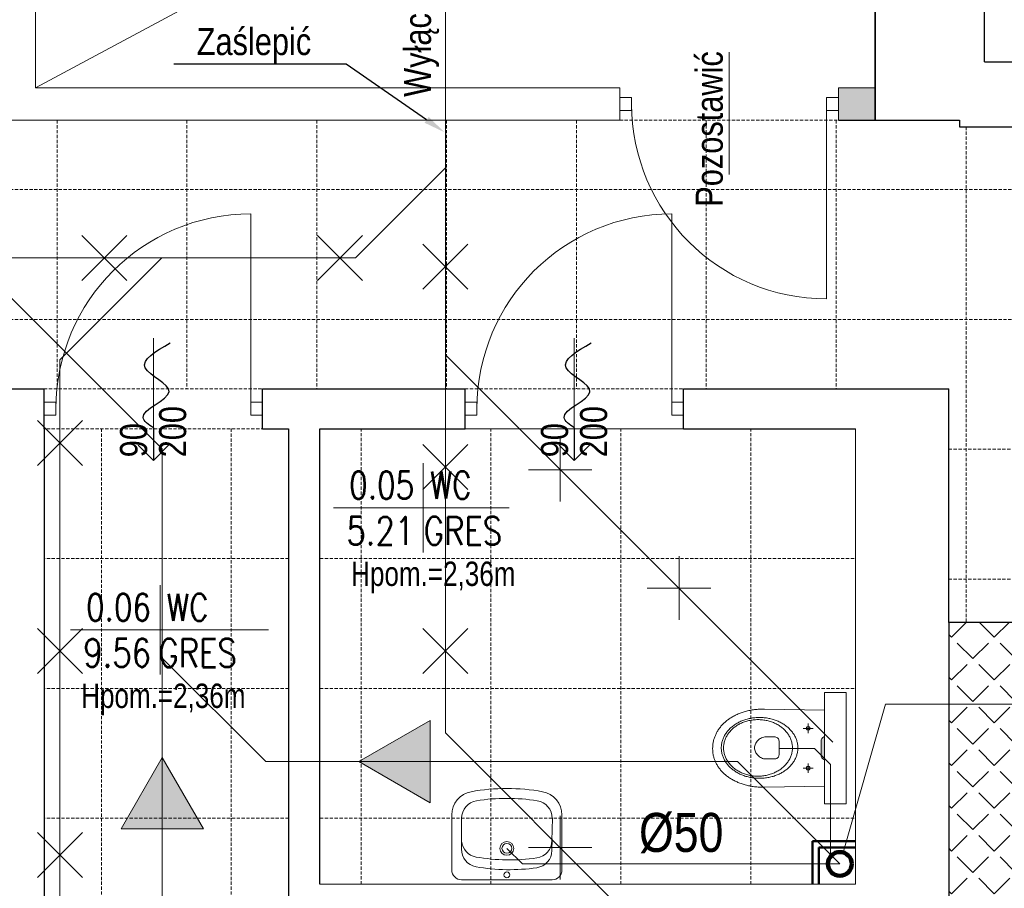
# Model space of a CAD drawing. Header units: millimetres. Extents: x -523 to 1404227, y -783705 to 1038705.
# Tile 100 of 256: x 450887 to 455436, y 126187 to 130200. Entities that reach past the tile are written whole.
import ezdxf
from ezdxf import colors
from ezdxf.entities.mleader import LeaderData, LeaderLine
from ezdxf.enums import TextEntityAlignment as Align
from ezdxf.math import Vec2, Vec3

# ---------------------------------------------------------------- set-up
doc = ezdxf.new("R2010")
doc.units = ezdxf.units.MM
doc.linetypes.add('DASHEDX2', pattern=[1.5, 1, -0.5])
doc.linetypes.add('DIVIDEX2', pattern=[2.5, 1, -0.5, 0, -0.5, 0, -0.5])
for name, color, linetype, lineweight in [('2. Obrys', 7, 'Continuous', 30), ('BA_drz', 7, 'Continuous', 18), ('BA_KS_ist.', 34, 'Continuous', 13), ('BA_met', 7, 'Continuous', 18), ('BA_txs', 2, 'Continuous', 18), ('Cienka', 7, 'Continuous', 18), ('MM_KS_OPISY', 7, 'Continuous', 9), ('mm_sprężone', 7, 'Continuous', 50), ('mm_Wentylacja', 5, 'Continuous', 50), ('mm_wentylacja_bloki', 7, 'Continuous', 18), ('PG_PRZERYWANE_ŚREDNIE', 1, 'DASHEDX2', 18), ('PG_WIDOKOWE_CIENKIE', 7, 'Continuous', 18), ('PG_WYPOSAŻENIE', 1, 'Continuous', 18), ('PG_ŚCIANY_DZIAŁOWE', 3, 'Continuous', 18), ('PG_ŚCIANY_SŁUPY', 4, 'Continuous', 35), ('Przekrojowa', 60, 'Continuous', 18), ('WYPOSAŻENIE GARAŻU', 253, 'Continuous', 5)]:
    doc.layers.add(name, color=color, linetype=linetype, lineweight=lineweight)
doc.styles.add('BIKTC', font='bikromsw.shx', dxfattribs={"width": 0.8})
doc.styles.add('BIKTS', font='bikromsw.shx', dxfattribs={"width": 0.85})
doc.styles.add('ROMANS', font='romans', dxfattribs={"width": 0.7})
doc.styles.get("Standard").update_dxf_attribs({"font": 'arial.ttf'})

# ---------------------------------------------------------------- blocks, each defined once
blk = doc.blocks.new('dr1h901')
at = {"color": 0}
blk.add_line((-0.5, 0), (-0.5, 1), dxfattribs=at)
blk.add_line((0, 0.3622), (0, -0.2655))
blk.add_arc((-0.5, 0), 1, 0, 90, dxfattribs=at)
blk = doc.blocks.new('jamb')
blk.add_lwpolyline([(-0.5, -0.5), (-0.5, 0.5), (0.5, 0.5), (0.5, -0.5)], close=True)
blk = doc.blocks.new('A$Cd28b784c')
at = {"lineweight": 18}
h = blk.add_hatch(color=256, dxfattribs=at)
h.dxf.hatch_style = 1
h.paths.add_polyline_path([(18.54, 22.22), (18.43, 23), (18.14, 23.62), (17.75, 24.08), (17.31, 24.36), (16.9, 24.47), (16.9, 13.87), (17.31, 13.97), (17.75, 14.26), (18.14, 14.72), (18.43, 15.34), (18.54, 16.11)])
for p, q in [((16.9, 44.83), (6.9, 44.83)), ((6.9, -6.49), (6.9, 44.83)), ((16.9, -6.49), (16.9, 44.83)), ((16.9, -6.49), (6.9, -6.49))]:
    blk.add_line(p, q, dxfattribs=at)
at = {"lineweight": 13}
for p, q in [((44.61, 37.25), (16.9, 36.7)), ((45.21, 37.25), (44.61, 37.25)), ((45.82, 37.23), (45.21, 37.25)), ((46.41, 37.21), (45.82, 37.23)), ((47, 37.18), (46.41, 37.21)), ((47.58, 37.15), (47, 37.18)), ((48.16, 37.1), (47.58, 37.15)), ((48.73, 37.04), (48.16, 37.1)), ((49.3, 36.97), (48.73, 37.04)), ((49.85, 36.9), (49.3, 36.97)), ((50.4, 36.82), (49.85, 36.9)), ((50.95, 36.72), (50.4, 36.82)), ((51.49, 36.62), (50.95, 36.72)), ((52.02, 36.51), (51.49, 36.62)), ((52.54, 36.4), (52.02, 36.51)), ((53.06, 36.27), (52.54, 36.4)), ((39.26, 31.7), (39.73, 31.87)), ((39.73, 31.87), (40.2, 32.03)), ((40.2, 32.03), (40.69, 32.19)), ((40.69, 32.19), (41.18, 32.33)), ((41.18, 32.33), (41.68, 32.46)), ((41.68, 32.46), (42.18, 32.58)), ((42.18, 32.58), (42.69, 32.69)), ((42.69, 32.69), (43.21, 32.78)), ((43.21, 32.78), (43.73, 32.87)), ((43.73, 32.87), (44.26, 32.94)), ((44.26, 32.94), (44.79, 33)), ((44.5, 31.83), (45.02, 31.91)), ((44.79, 33), (45.32, 33.04)), ((45.02, 31.91), (45.54, 31.98)), ((45.32, 33.04), (45.87, 33.08)), ((45.54, 31.98), (46.07, 32.03)), ((45.87, 33.08), (46.41, 33.1)), ((46.07, 32.03), (46.61, 32.07)), ((46.41, 33.1), (46.96, 33.1)), ((46.61, 32.07), (47.15, 32.09)), ((46.96, 33.1), (47.51, 33.1)), ((47.15, 32.09), (47.7, 32.1)), ((47.51, 33.1), (48.06, 33.08)), ((47.7, 32.1), (47.7, 32.09)), ((47.7, 32.1), (48.24, 32.09)), ((48.06, 33.08), (48.6, 33.04)), ((48.24, 32.09), (48.79, 32.07)), ((48.6, 33.04), (49.13, 33)), ((48.79, 32.07), (49.32, 32.03)), ((49.13, 33), (49.67, 32.94)), ((49.32, 32.03), (49.85, 31.98)), ((49.67, 32.94), (50.19, 32.87)), ((49.85, 31.98), (50.38, 31.91)), ((50.19, 32.87), (50.71, 32.78)), ((50.38, 31.91), (50.9, 31.83)), ((50.71, 32.78), (51.23, 32.69)), ((51.23, 32.69), (51.74, 32.58)), ((51.74, 32.58), (52.24, 32.46)), ((52.24, 32.46), (52.74, 32.33)), ((52.74, 32.33), (53.23, 32.19)), ((53.57, 36.14), (53.06, 36.27)), ((53.23, 32.19), (53.72, 32.03)), ((54.07, 36), (53.57, 36.14)), ((53.72, 32.03), (54.19, 31.87)), ((54.57, 35.85), (54.07, 36)), ((54.19, 31.87), (54.66, 31.7)), ((55.05, 35.69), (54.57, 35.85)), ((55.53, 35.53), (55.05, 35.69)), ((56.01, 35.36), (55.53, 35.53)), ((56.47, 35.18), (56.01, 35.36)), ((56.93, 34.99), (56.47, 35.18)), ((57.38, 34.8), (56.93, 34.99)), ((57.83, 34.6), (57.38, 34.8)), ((58.26, 34.39), (57.83, 34.6)), ((58.69, 34.17), (58.26, 34.39)), ((59.11, 33.95), (58.69, 34.17)), ((59.52, 33.72), (59.11, 33.95)), ((59.92, 33.49), (59.52, 33.72)), ((60.32, 33.25), (59.92, 33.49)), ((60.71, 33), (60.32, 33.25)), ((61.09, 32.75), (60.71, 33)), ((61.46, 32.49), (61.09, 32.75)), ((61.82, 32.22), (61.46, 32.49)), ((62.17, 31.95), (61.82, 32.22)), ((62.52, 31.68), (62.17, 31.95)), ((26.77, 28.42), (22.26, 28.42)), ((23.81, 28.83), (23.69, 28.42)), ((23.69, 28.42), (23.81, 28.01)), ((24.1, 29.13), (23.81, 28.83)), ((23.81, 28.01), (24.1, 27.71)), ((24.51, 29.24), (24.1, 29.13)), ((24.1, 27.71), (24.51, 27.6)), ((24.51, 30.6), (24.51, 26.24)), ((24.93, 29.13), (24.51, 29.24)), ((24.51, 27.6), (24.93, 27.71)), ((25.22, 28.83), (24.93, 29.13)), ((24.93, 27.71), (25.22, 28.01)), ((25.33, 28.42), (25.22, 28.83)), ((25.22, 28.01), (25.33, 28.42)), ((32.63, 27.27), (32.93, 27.6)), ((32.93, 27.6), (33.25, 27.92)), ((33.25, 27.92), (33.58, 28.23)), ((33.58, 28.23), (33.93, 28.53)), ((33.93, 28.53), (34.28, 28.83)), ((34.28, 28.83), (34.64, 29.12)), ((34.64, 29.12), (35.01, 29.4)), ((35.01, 29.4), (35.4, 29.67)), ((35.11, 27.01), (35.42, 27.34)), ((35.4, 29.67), (35.79, 29.93)), ((35.42, 27.34), (35.76, 27.66)), ((35.76, 27.66), (36.1, 27.96)), ((35.79, 29.93), (36.19, 30.19)), ((36.1, 27.96), (36.45, 28.27)), ((36.19, 30.19), (36.6, 30.43)), ((36.45, 28.27), (36.82, 28.56)), ((36.6, 30.43), (37.03, 30.67)), ((36.82, 28.56), (37.2, 28.84)), ((37.03, 30.67), (37.46, 30.89)), ((37.2, 28.84), (37.58, 29.11)), ((37.46, 30.89), (37.89, 31.11)), ((37.58, 29.11), (37.98, 29.37)), ((37.89, 31.11), (38.34, 31.31)), ((37.98, 29.37), (38.39, 29.62)), ((38.34, 31.31), (38.79, 31.51)), ((38.39, 29.62), (38.81, 29.86)), ((38.79, 31.51), (39.26, 31.7)), ((38.81, 29.86), (39.24, 30.09)), ((39.24, 30.09), (39.68, 30.31)), ((39.68, 30.31), (40.12, 30.52)), ((40.12, 30.52), (40.58, 30.71)), ((40.58, 30.71), (41.04, 30.9)), ((41.04, 30.9), (41.51, 31.07)), ((41.51, 31.07), (41.99, 31.23)), ((41.99, 31.23), (42.48, 31.37)), ((42.48, 31.37), (42.97, 31.51)), ((42.97, 31.51), (43.48, 31.63)), ((43.48, 31.63), (43.98, 31.74)), ((43.98, 31.74), (44.5, 31.83)), ((50.9, 31.83), (51.41, 31.74)), ((51.41, 31.74), (51.92, 31.63)), ((51.92, 31.63), (52.42, 31.51)), ((52.42, 31.51), (52.92, 31.37)), ((52.92, 31.37), (53.4, 31.23)), ((53.4, 31.23), (53.88, 31.07)), ((53.88, 31.07), (54.36, 30.9)), ((54.36, 30.9), (54.82, 30.71)), ((54.66, 31.7), (55.13, 31.51)), ((54.82, 30.71), (55.27, 30.52)), ((55.13, 31.51), (55.58, 31.31)), ((55.27, 30.52), (55.72, 30.31)), ((55.58, 31.31), (56.03, 31.11)), ((55.72, 30.31), (56.16, 30.09)), ((56.03, 31.11), (56.47, 30.89)), ((56.16, 30.09), (56.59, 29.86)), ((56.47, 30.89), (56.9, 30.67)), ((56.59, 29.86), (57, 29.62)), ((56.9, 30.67), (57.32, 30.43)), ((57, 29.62), (57.41, 29.37)), ((57.32, 30.43), (57.73, 30.19)), ((57.41, 29.37), (57.81, 29.11)), ((57.73, 30.19), (58.13, 29.93)), ((57.81, 29.11), (58.2, 28.84)), ((58.13, 29.93), (58.52, 29.67)), ((58.2, 28.84), (58.58, 28.56)), ((58.52, 29.67), (58.91, 29.4)), ((58.58, 28.56), (58.94, 28.27)), ((58.91, 29.4), (59.28, 29.12)), ((58.94, 28.27), (59.3, 27.96)), ((59.28, 29.12), (59.64, 28.83)), ((59.3, 27.96), (59.64, 27.66)), ((59.64, 28.83), (59.99, 28.53)), ((59.64, 27.66), (59.97, 27.34)), ((59.97, 27.34), (60.29, 27.01)), ((59.99, 28.53), (60.34, 28.23)), ((60.34, 28.23), (60.67, 27.92)), ((60.67, 27.92), (60.99, 27.6)), ((60.99, 27.6), (61.29, 27.27)), ((62.85, 31.39), (62.52, 31.68)), ((63.18, 31.11), (62.85, 31.39)), ((63.5, 30.81), (63.18, 31.11)), ((63.81, 30.51), (63.5, 30.81)), ((64.11, 30.21), (63.81, 30.51)), ((64.4, 29.9), (64.11, 30.21)), ((64.69, 29.58), (64.4, 29.9)), ((64.96, 29.26), (64.69, 29.58)), ((65.23, 28.94), (64.96, 29.26)), ((65.48, 28.61), (65.23, 28.94)), ((65.73, 28.28), (65.48, 28.61)), ((65.96, 27.94), (65.73, 28.28)), ((66.19, 27.6), (65.96, 27.94)), ((66.41, 27.25), (66.19, 27.6)), ((17.31, 24.36), (16.9, 24.47)), ((17.75, 24.08), (17.31, 24.36)), ((18.14, 23.62), (17.75, 24.08)), ((18.43, 23), (18.14, 23.62)), ((18.54, 22.22), (18.43, 23)), ((29.79, 22.43), (29.92, 22.84)), ((29.92, 22.84), (30.07, 23.24)), ((30.07, 23.24), (30.24, 23.63)), ((30.24, 23.63), (30.42, 24.02)), ((30.42, 24.02), (30.61, 24.41)), ((30.61, 24.41), (30.82, 24.79)), ((30.82, 24.79), (31.04, 25.16)), ((31.04, 25.16), (31.27, 25.53)), ((31.27, 25.53), (31.52, 25.89)), ((31.52, 25.89), (31.78, 26.25)), ((31.78, 26.25), (32.05, 26.59)), ((32.05, 26.59), (32.33, 26.93)), ((32.33, 26.93), (32.63, 27.27)), ((32.35, 22.5), (32.5, 22.91)), ((32.5, 22.91), (32.66, 23.32)), ((32.66, 23.32), (32.84, 23.72)), ((32.84, 23.72), (33.04, 24.11)), ((33.04, 24.11), (33.25, 24.5)), ((33.25, 24.5), (33.47, 24.88)), ((33.47, 24.88), (33.71, 25.25)), ((33.71, 25.25), (33.96, 25.62)), ((33.96, 25.62), (34.23, 25.98)), ((34.23, 25.98), (34.51, 26.33)), ((34.51, 26.33), (34.8, 26.67)), ((34.8, 26.67), (35.11, 27.01)), ((38.05, 22.73), (38.28, 23.27)), ((38.28, 23.27), (38.61, 23.65)), ((38.61, 23.65), (39, 23.9)), ((39, 23.9), (39.42, 24.05)), ((39.42, 24.05), (39.83, 24.12)), ((39.83, 24.12), (40.19, 24.14)), ((40.19, 24.14), (44.04, 24.15)), ((44.04, 24.15), (44.56, 24.12)), ((44.56, 24.12), (45.07, 24.03)), ((45.07, 24.03), (45.57, 23.88)), ((45.57, 23.88), (46.05, 23.68)), ((46.05, 23.68), (46.51, 23.44)), ((46.51, 23.44), (46.94, 23.16)), ((46.94, 23.16), (47.35, 22.84)), ((47.35, 22.84), (47.73, 22.48)), ((60.29, 27.01), (60.6, 26.67)), ((60.6, 26.67), (60.89, 26.33)), ((60.89, 26.33), (61.17, 25.98)), ((61.17, 25.98), (61.44, 25.62)), ((61.29, 27.27), (61.59, 26.93)), ((61.44, 25.62), (61.69, 25.25)), ((61.59, 26.93), (61.87, 26.59)), ((61.69, 25.25), (61.93, 24.88)), ((61.87, 26.59), (62.15, 26.25)), ((61.93, 24.88), (62.15, 24.5)), ((62.15, 26.25), (62.4, 25.89)), ((62.15, 24.5), (62.36, 24.11)), ((62.36, 24.11), (62.55, 23.72)), ((62.4, 25.89), (62.65, 25.53)), ((62.55, 23.72), (62.73, 23.32)), ((62.65, 25.53), (62.88, 25.16)), ((62.73, 23.32), (62.9, 22.91)), ((62.88, 25.16), (63.1, 24.79)), ((62.9, 22.91), (63.04, 22.5)), ((63.1, 24.79), (63.31, 24.41)), ((63.31, 24.41), (63.5, 24.02)), ((63.5, 24.02), (63.68, 23.63)), ((63.68, 23.63), (63.85, 23.24)), ((63.85, 23.24), (64, 22.84)), ((64, 22.84), (64.13, 22.43)), ((66.62, 26.9), (66.41, 27.25)), ((66.82, 26.54), (66.62, 26.9)), ((67, 26.19), (66.82, 26.54)), ((67.18, 25.82), (67, 26.19)), ((67.35, 25.46), (67.18, 25.82)), ((67.51, 25.09), (67.35, 25.46)), ((67.66, 24.71), (67.51, 25.09)), ((67.8, 24.34), (67.66, 24.71)), ((67.93, 23.96), (67.8, 24.34)), ((68.04, 23.57), (67.93, 23.96)), ((68.15, 23.19), (68.04, 23.57)), ((68.25, 22.8), (68.15, 23.19)), ((68.33, 22.4), (68.25, 22.8)), ((18.54, 16.11), (18.54, 22.22)), ((29.27, 19.48), (29.3, 19.91)), ((29.27, 19.04), (29.27, 19.48)), ((29.27, 18.6), (29.27, 19.04)), ((29.3, 18.17), (29.27, 18.6)), ((29.3, 19.91), (29.34, 20.34)), ((29.34, 20.34), (29.4, 20.77)), ((29.4, 20.77), (29.47, 21.19)), ((29.47, 21.19), (29.56, 21.61)), ((29.56, 21.61), (29.67, 22.02)), ((29.67, 22.02), (29.79, 22.43)), ((31.78, 19.04), (31.79, 19.49)), ((31.79, 18.59), (31.78, 19.04)), ((31.78, 19.04), (31.78, 19.03)), ((31.79, 19.49), (31.82, 19.93)), ((31.82, 18.15), (31.79, 18.59)), ((31.82, 19.93), (31.86, 20.37)), ((31.86, 20.37), (31.93, 20.81)), ((31.93, 20.81), (32.01, 21.24)), ((32.01, 21.24), (32.11, 21.66)), ((32.11, 21.66), (32.22, 22.09)), ((32.22, 22.09), (32.35, 22.5)), ((37.97, 22.03), (38.05, 22.73)), ((37.97, 19.27), (37.97, 22.03)), ((37.97, 16.04), (37.97, 19.27)), ((47.73, 22.48), (48.08, 22.1)), ((48.08, 22.1), (48.38, 21.7)), ((48.38, 21.7), (48.65, 21.28)), ((48.65, 21.28), (48.88, 20.84)), ((48.88, 20.84), (49.06, 20.4)), ((49.06, 20.4), (49.2, 19.94)), ((49.2, 19.94), (49.28, 19.49)), ((49.28, 18.59), (49.2, 18.14)), ((49.28, 19.49), (49.31, 19.04)), ((49.31, 19.04), (49.28, 18.59)), ((63.04, 22.5), (63.18, 22.09)), ((63.18, 22.09), (63.29, 21.66)), ((63.29, 21.66), (63.39, 21.24)), ((63.39, 21.24), (63.47, 20.81)), ((63.47, 20.81), (63.53, 20.37)), ((63.53, 20.37), (63.58, 19.93)), ((63.58, 19.93), (63.6, 19.49)), ((63.6, 18.59), (63.58, 18.15)), ((63.6, 19.49), (63.61, 19.04)), ((63.61, 19.04), (63.6, 18.59)), ((63.61, 19.04), (63.61, 19.03)), ((64.13, 22.43), (64.25, 22.02)), ((64.25, 22.02), (64.36, 21.61)), ((64.36, 21.61), (64.45, 21.19)), ((64.45, 21.19), (64.52, 20.77)), ((64.52, 20.77), (64.58, 20.34)), ((64.58, 20.34), (64.62, 19.91)), ((64.62, 19.91), (64.65, 19.48)), ((64.65, 18.6), (64.62, 18.17)), ((64.65, 19.48), (64.66, 19.04)), ((64.66, 19.04), (64.65, 18.6)), ((64.66, 19.04), (64.66, 19.03)), ((68.41, 22.01), (68.33, 22.4)), ((68.48, 21.61), (68.41, 22.01)), ((68.53, 21.21), (68.48, 21.61)), ((68.57, 20.81), (68.53, 21.21)), ((68.61, 20.4), (68.57, 20.81)), ((68.58, 17.94), (68.61, 18.35)), ((68.63, 19.99), (68.61, 20.4)), ((68.61, 18.35), (68.63, 18.76)), ((68.64, 19.58), (68.63, 19.99)), ((68.63, 18.76), (68.64, 19.17)), ((68.64, 19.17), (68.64, 19.58)), ((17.31, 13.97), (16.9, 13.87)), ((17.75, 14.26), (17.31, 13.97)), ((18.14, 14.72), (17.75, 14.26)), ((18.43, 15.34), (18.14, 14.72)), ((18.54, 16.11), (18.43, 15.34)), ((29.34, 17.74), (29.3, 18.17)), ((29.4, 17.31), (29.34, 17.74)), ((29.47, 16.89), (29.4, 17.31)), ((29.56, 16.47), (29.47, 16.89)), ((29.67, 16.06), (29.56, 16.47)), ((29.79, 15.65), (29.67, 16.06)), ((29.92, 15.24), (29.79, 15.65)), ((30.07, 14.84), (29.92, 15.24)), ((30.24, 14.44), (30.07, 14.84)), ((30.42, 14.05), (30.24, 14.44)), ((30.61, 13.67), (30.42, 14.05)), ((30.82, 13.29), (30.61, 13.67)), ((31.86, 17.71), (31.82, 18.15)), ((31.93, 17.27), (31.86, 17.71)), ((32.01, 16.84), (31.93, 17.27)), ((32.11, 16.41), (32.01, 16.84)), ((32.22, 15.99), (32.11, 16.41)), ((32.35, 15.57), (32.22, 15.99)), ((32.5, 15.16), (32.35, 15.57)), ((32.66, 14.76), (32.5, 15.16)), ((32.84, 14.36), (32.66, 14.76)), ((33.04, 13.96), (32.84, 14.36)), ((33.25, 13.58), (33.04, 13.96)), ((38.05, 15.34), (37.97, 16.04)), ((37.97, 16.04), (37.97, 16.04)), ((38.28, 14.8), (38.05, 15.34)), ((38.61, 14.42), (38.28, 14.8)), ((39, 14.17), (38.61, 14.42)), ((39.41, 14.02), (39, 14.17)), ((39.82, 13.95), (39.41, 14.02)), ((40.17, 13.93), (39.82, 13.95)), ((44.01, 13.93), (40.17, 13.93)), ((44.54, 13.96), (44.01, 13.93)), ((45.05, 14.05), (44.54, 13.96)), ((45.55, 14.2), (45.05, 14.05)), ((46.04, 14.39), (45.55, 14.2)), ((46.5, 14.64), (46.04, 14.39)), ((46.93, 14.92), (46.5, 14.64)), ((47.34, 15.24), (46.93, 14.92)), ((47.72, 15.59), (47.34, 15.24)), ((48.07, 15.97), (47.72, 15.59)), ((48.38, 16.38), (48.07, 15.97)), ((48.65, 16.8), (48.38, 16.38)), ((48.88, 17.24), (48.65, 16.8)), ((49.06, 17.69), (48.88, 17.24)), ((49.2, 18.14), (49.06, 17.69)), ((62.36, 13.96), (62.15, 13.58)), ((62.55, 14.36), (62.36, 13.96)), ((62.73, 14.76), (62.55, 14.36)), ((62.9, 15.16), (62.73, 14.76)), ((63.04, 15.57), (62.9, 15.16)), ((63.18, 15.99), (63.04, 15.57)), ((63.31, 13.67), (63.1, 13.29)), ((63.29, 16.41), (63.18, 15.99)), ((63.39, 16.84), (63.29, 16.41)), ((63.5, 14.05), (63.31, 13.67)), ((63.47, 17.27), (63.39, 16.84)), ((63.53, 17.71), (63.47, 17.27)), ((63.68, 14.44), (63.5, 14.05)), ((63.58, 18.15), (63.53, 17.71)), ((63.85, 14.84), (63.68, 14.44)), ((64, 15.24), (63.85, 14.84)), ((64.13, 15.65), (64, 15.24)), ((64.25, 16.06), (64.13, 15.65)), ((64.36, 16.47), (64.25, 16.06)), ((64.45, 16.89), (64.36, 16.47)), ((64.52, 17.31), (64.45, 16.89)), ((64.58, 17.74), (64.52, 17.31)), ((64.62, 18.17), (64.58, 17.74)), ((67.55, 13.63), (67.69, 14.01)), ((67.69, 14.01), (67.82, 14.39)), ((67.82, 14.39), (67.95, 14.77)), ((67.95, 14.77), (68.06, 15.16)), ((68.06, 15.16), (68.17, 15.55)), ((68.17, 15.55), (68.26, 15.94)), ((68.26, 15.94), (68.34, 16.34)), ((68.34, 16.34), (68.42, 16.73)), ((68.42, 16.73), (68.48, 17.14)), ((68.48, 17.14), (68.53, 17.54)), ((68.53, 17.54), (68.58, 17.94)), ((26.77, 10.01), (22.26, 10.01)), ((23.81, 10.42), (23.69, 10.01)), ((23.69, 10.01), (23.81, 9.6)), ((24.1, 10.72), (23.81, 10.42)), ((23.81, 9.6), (24.1, 9.3)), ((24.51, 10.83), (24.1, 10.72)), ((24.1, 9.3), (24.51, 9.19)), ((24.51, 12.19), (24.51, 7.83)), ((24.93, 10.72), (24.51, 10.83)), ((24.51, 9.19), (24.93, 9.3)), ((25.22, 10.42), (24.93, 10.72)), ((24.93, 9.3), (25.22, 9.6)), ((25.33, 10.01), (25.22, 10.42)), ((25.22, 9.6), (25.33, 10.01)), ((31.04, 12.92), (30.82, 13.29)), ((31.27, 12.55), (31.04, 12.92)), ((31.52, 12.19), (31.27, 12.55)), ((31.78, 11.83), (31.52, 12.19)), ((32.05, 11.48), (31.78, 11.83)), ((32.33, 11.14), (32.05, 11.48)), ((32.63, 10.81), (32.33, 11.14)), ((32.93, 10.48), (32.63, 10.81)), ((33.25, 10.16), (32.93, 10.48)), ((33.47, 13.2), (33.25, 13.58)), ((33.58, 9.85), (33.25, 10.16)), ((33.71, 12.82), (33.47, 13.2)), ((33.93, 9.54), (33.58, 9.85)), ((33.96, 12.46), (33.71, 12.82)), ((34.28, 9.25), (33.93, 9.54)), ((34.23, 12.1), (33.96, 12.46)), ((34.51, 11.75), (34.23, 12.1)), ((34.64, 8.96), (34.28, 9.25)), ((34.8, 11.4), (34.51, 11.75)), ((35.11, 11.07), (34.8, 11.4)), ((35.42, 10.74), (35.11, 11.07)), ((35.76, 10.42), (35.42, 10.74)), ((36.1, 10.11), (35.76, 10.42)), ((36.45, 9.81), (36.1, 10.11)), ((36.82, 9.52), (36.45, 9.81)), ((37.2, 9.24), (36.82, 9.52)), ((37.58, 8.97), (37.2, 9.24)), ((58.2, 9.24), (57.81, 8.97)), ((58.58, 9.52), (58.2, 9.24)), ((58.94, 9.81), (58.58, 9.52)), ((59.3, 10.11), (58.94, 9.81)), ((59.64, 9.25), (59.28, 8.96)), ((59.64, 10.42), (59.3, 10.11)), ((59.97, 10.74), (59.64, 10.42)), ((59.99, 9.54), (59.64, 9.25)), ((60.29, 11.07), (59.97, 10.74)), ((60.34, 9.85), (59.99, 9.54)), ((60.6, 11.4), (60.29, 11.07)), ((60.67, 10.16), (60.34, 9.85)), ((60.89, 11.75), (60.6, 11.4)), ((60.99, 10.48), (60.67, 10.16)), ((61.17, 12.1), (60.89, 11.75)), ((61.29, 10.81), (60.99, 10.48)), ((61.44, 12.46), (61.17, 12.1)), ((61.59, 11.14), (61.29, 10.81)), ((61.69, 12.82), (61.44, 12.46)), ((61.87, 11.48), (61.59, 11.14)), ((61.93, 13.2), (61.69, 12.82)), ((62.15, 11.83), (61.87, 11.48)), ((62.15, 13.58), (61.93, 13.2)), ((62.4, 12.19), (62.15, 11.83)), ((62.65, 12.55), (62.4, 12.19)), ((62.88, 12.92), (62.65, 12.55)), ((63.1, 13.29), (62.88, 12.92)), ((64.82, 9.08), (65.08, 9.4)), ((65.08, 9.4), (65.34, 9.73)), ((65.34, 9.73), (65.59, 10.07)), ((65.59, 10.07), (65.82, 10.4)), ((65.82, 10.4), (66.05, 10.75)), ((66.05, 10.75), (66.27, 11.09)), ((66.27, 11.09), (66.48, 11.44)), ((66.48, 11.44), (66.68, 11.8)), ((66.68, 11.8), (66.88, 12.16)), ((66.88, 12.16), (67.06, 12.52)), ((67.06, 12.52), (67.23, 12.89)), ((67.23, 12.89), (67.39, 13.26)), ((67.39, 13.26), (67.55, 13.63)), ((35.01, 8.68), (34.64, 8.96)), ((35.4, 8.41), (35.01, 8.68)), ((35.79, 8.14), (35.4, 8.41)), ((36.19, 7.89), (35.79, 8.14)), ((36.6, 7.65), (36.19, 7.89)), ((37.03, 7.41), (36.6, 7.65)), ((37.46, 7.19), (37.03, 7.41)), ((37.89, 6.97), (37.46, 7.19)), ((37.98, 8.71), (37.58, 8.97)), ((38.34, 6.76), (37.89, 6.97)), ((38.39, 8.46), (37.98, 8.71)), ((38.79, 6.57), (38.34, 6.76)), ((38.81, 8.21), (38.39, 8.46)), ((39.26, 6.38), (38.79, 6.57)), ((39.24, 7.99), (38.81, 8.21)), ((39.68, 7.77), (39.24, 7.99)), ((39.73, 6.21), (39.26, 6.38)), ((40.12, 7.56), (39.68, 7.77)), ((40.2, 6.04), (39.73, 6.21)), ((40.58, 7.36), (40.12, 7.56)), ((40.69, 5.89), (40.2, 6.04)), ((41.04, 7.18), (40.58, 7.36)), ((41.18, 5.75), (40.69, 5.89)), ((41.51, 7.01), (41.04, 7.18)), ((41.68, 5.62), (41.18, 5.75)), ((41.99, 6.85), (41.51, 7.01)), ((42.18, 5.5), (41.68, 5.62)), ((42.48, 6.7), (41.99, 6.85)), ((42.69, 5.39), (42.18, 5.5)), ((42.97, 6.57), (42.48, 6.7)), ((43.21, 5.29), (42.69, 5.39)), ((43.48, 6.45), (42.97, 6.57)), ((43.73, 5.21), (43.21, 5.29)), ((43.98, 6.34), (43.48, 6.45)), ((44.26, 5.14), (43.73, 5.21)), ((44.5, 6.25), (43.98, 6.34)), ((44.79, 5.08), (44.26, 5.14)), ((45.02, 6.17), (44.5, 6.25)), ((45.32, 5.03), (44.79, 5.08)), ((45.54, 6.1), (45.02, 6.17)), ((45.87, 5), (45.32, 5.03)), ((46.07, 6.05), (45.54, 6.1)), ((46.41, 4.98), (45.87, 5)), ((46.61, 6.01), (46.07, 6.05)), ((46.96, 4.98), (46.41, 4.98)), ((47.15, 5.99), (46.61, 6.01)), ((47.51, 4.98), (46.96, 4.98)), ((46.96, 4.98), (46.96, 4.97)), ((47.7, 5.98), (47.15, 5.99)), ((48.06, 5), (47.51, 4.98)), ((48.24, 5.99), (47.7, 5.98)), ((47.7, 5.98), (47.7, 5.97)), ((48.6, 5.03), (48.06, 5)), ((48.79, 6.01), (48.24, 5.99)), ((49.13, 5.08), (48.6, 5.03)), ((49.32, 6.05), (48.79, 6.01)), ((49.67, 5.14), (49.13, 5.08)), ((49.85, 6.1), (49.32, 6.05)), ((50.19, 5.21), (49.67, 5.14)), ((50.38, 6.17), (49.85, 6.1)), ((50.71, 5.29), (50.19, 5.21)), ((50.9, 6.25), (50.38, 6.17)), ((51.23, 5.39), (50.71, 5.29)), ((51.41, 6.34), (50.9, 6.25)), ((51.74, 5.5), (51.23, 5.39)), ((51.92, 6.45), (51.41, 6.34)), ((52.24, 5.62), (51.74, 5.5)), ((52.42, 6.57), (51.92, 6.45)), ((52.74, 5.75), (52.24, 5.62)), ((52.92, 6.7), (52.42, 6.57)), ((53.23, 5.89), (52.74, 5.75)), ((53.4, 6.85), (52.92, 6.7)), ((53.72, 6.04), (53.23, 5.89)), ((53.88, 7.01), (53.4, 6.85)), ((54.19, 6.21), (53.72, 6.04)), ((54.36, 7.18), (53.88, 7.01)), ((54.66, 6.38), (54.19, 6.21)), ((54.82, 7.36), (54.36, 7.18)), ((55.13, 6.57), (54.66, 6.38)), ((55.27, 7.56), (54.82, 7.36)), ((55.58, 6.76), (55.13, 6.57)), ((55.72, 7.77), (55.27, 7.56)), ((56.03, 6.97), (55.58, 6.76)), ((56.16, 7.99), (55.72, 7.77)), ((56.47, 7.19), (56.03, 6.97)), ((56.59, 8.21), (56.16, 7.99)), ((56.9, 7.41), (56.47, 7.19)), ((57, 8.46), (56.59, 8.21)), ((57.32, 7.65), (56.9, 7.41)), ((57.41, 8.71), (57, 8.46)), ((57.73, 7.89), (57.32, 7.65)), ((57.81, 8.97), (57.41, 8.71)), ((58.13, 8.14), (57.73, 7.89)), ((58.52, 8.41), (58.13, 8.14)), ((58.91, 8.68), (58.52, 8.41)), ((59.28, 8.96), (58.91, 8.68)), ((58.99, 4.39), (59.4, 4.62)), ((59.4, 4.62), (59.8, 4.85)), ((59.8, 4.85), (60.2, 5.09)), ((60.2, 5.09), (60.58, 5.34)), ((60.58, 5.34), (60.96, 5.59)), ((60.96, 5.59), (61.32, 5.85)), ((61.32, 5.85), (61.68, 6.12)), ((61.68, 6.12), (62.04, 6.39)), ((62.04, 6.39), (62.38, 6.67)), ((62.38, 6.67), (62.71, 6.95)), ((62.71, 6.95), (63.04, 7.24)), ((63.04, 7.24), (63.36, 7.53)), ((63.36, 7.53), (63.67, 7.83)), ((63.67, 7.83), (63.97, 8.14)), ((63.97, 8.14), (64.26, 8.45)), ((64.26, 8.45), (64.54, 8.76)), ((64.54, 8.76), (64.82, 9.08)), ((16.89, 1.65), (44.61, 1.1)), ((44.61, 1.1), (45.21, 1.1)), ((45.21, 1.1), (45.81, 1.11)), ((45.81, 1.11), (46.4, 1.13)), ((46.4, 1.13), (46.99, 1.16)), ((46.99, 1.16), (47.56, 1.2)), ((47.56, 1.2), (48.14, 1.25)), ((48.14, 1.25), (48.7, 1.3)), ((48.7, 1.3), (49.26, 1.37)), ((49.26, 1.37), (49.82, 1.44)), ((49.82, 1.44), (50.36, 1.53)), ((50.36, 1.53), (50.9, 1.62)), ((50.9, 1.62), (51.44, 1.72)), ((51.44, 1.72), (51.96, 1.83)), ((51.96, 1.83), (52.48, 1.95)), ((52.48, 1.95), (52.99, 2.07)), ((52.99, 2.07), (53.5, 2.2)), ((53.5, 2.2), (54, 2.35)), ((54, 2.35), (54.49, 2.49)), ((54.49, 2.49), (54.97, 2.65)), ((54.97, 2.65), (55.45, 2.81)), ((55.45, 2.81), (55.92, 2.99)), ((55.92, 2.99), (56.38, 3.17)), ((56.38, 3.17), (56.84, 3.35)), ((56.84, 3.35), (57.28, 3.55)), ((57.28, 3.55), (57.72, 3.75)), ((57.72, 3.75), (58.15, 3.95)), ((58.15, 3.95), (58.58, 4.17)), ((58.58, 4.17), (58.99, 4.39))]:
    blk.add_line(p, q, dxfattribs=at)
blk = doc.blocks.new('A$Cf7835451')
at = {"layer": 'PG_WIDOKOWE_CIENKIE', "lineweight": 18}
for p, q in [((29.97, 50.9), (4.55, 50.9)), ((0, 4.55), (0, 46.36)), ((13.56, 46.28), (18.9, 46.36)), ((17.27, 46.25), (17.27, 46.33)), ((18.09, 46.3), (28.43, 46.46)), ((19.09, 46.31), (19.09, 46.36)), ((24.43, 46.36), (21.8, 46.36)), ((21.8, 46.36), (21.8, 46.36)), ((21.82, 46.36), (21.82, 46.36)), ((22.54, 46.36), (22.54, 46.41)), ((23.62, 46.36), (23.62, 46.38)), ((17.27, 4.51), (17.27, 4.6)), ((29.97, 0), (4.55, 0)), ((14.2, 4.47), (19.54, 4.55)), ((28.43, 4.55), (19.09, 4.55))]:
    blk.add_line(p, q, dxfattribs=at)
for centre, radius in [((14.54, 25.45), 3.18), ((14.54, 25.45), 2.27), ((2.27, 25.45), 1.36)]:
    blk.add_circle(centre, radius, dxfattribs=at)
for centre, radius, start, end in [((4.55, 46.36), 4.55, 90, 180), ((29.97, 40), 10.91, 10.2403, 90), ((13.68, 38.1), 8.18, 90.8747, 171.7206), ((18.21, 38.12), 8.18, 90.8747, 171.7206), ((28.43, 38.18), 8.18, 9.1541, 90), ((-50.54, 25.45), 92.72, 349.7597, 10.2403), ((92.84, 26.58), 88.17, 171.7206, 190.0289), ((97.37, 26.6), 88.17, 171.7206, 190.0289), ((-50.54, 25.45), 88.17, 350.8459, 9.1541), ((14.07, 12.65), 8.18, 190.0289, 270.8747), ((18.6, 12.67), 8.18, 190.0289, 264.7924), ((28.43, 12.73), 8.18, 270, 350.8459), ((29.97, 10.91), 10.91, 270, 349.7597), ((4.55, 4.55), 4.55, 180, 270)]:
    blk.add_arc(centre, radius, start, end, dxfattribs=at)
blk = doc.blocks.new('A$Cb1b4349b')
at = {"layer": 'WYPOSAŻENIE GARAŻU', "color": 240, "xscale": 5.5, "yscale": 5.999999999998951, "zscale": 5.5, "rotation": 90}
for p in [(23.9, 98.25), (23.9, 2.75)]:
    blk.add_blockref('jamb', p, dxfattribs=at)
at = {"layer": 'WYPOSAŻENIE GARAŻU', "color": 1, "xscale": -90, "yscale": 90, "zscale": -90, "rotation": 270}
blk.add_blockref('dr1h901', (23.9, 50.5), dxfattribs=at)
blk = doc.blocks.new('bikmet')
blk.add_line((0, 1.65), (0, -1.65))
at = {"style": 'ROMANS', "width": 0.8}
blk.add_attdef('NRPOM', text='', height=1, dxfattribs=at).set_placement((-0.333, 0.333), align=Align.RIGHT)
blk.add_attdef('NWAPOM', (0.25, 0.333), '', height=1, dxfattribs=at)
blk.add_attdef('RAREA', text='', height=1.042, dxfattribs=at).set_placement((-0.333, -0.333), align=Align.TOP_RIGHT)
blk.add_attdef('PODLOGA', text='', height=1.042, dxfattribs=at).set_placement((0.25, -0.333), align=Align.TOP_LEFT)
blk = doc.blocks.new('podciecie')
at = {"layer": 'mm_Wentylacja', "color": 142, "lineweight": 30}
for p, q in [((23288, -37575.5), (23288, -37590.5)), ((23288, -37590.5), (23280.93, -37583.43)), ((23288, -37590.5), (23295.07, -37583.43))]:
    blk.add_line(p, q, dxfattribs=at)
blk.add_spline([(23288, -37575.5), (23283.25, -37570.75), (23295.25, -37558.75), (23284.25, -37547.75), (23295.75, -37536.25)], degree=3, dxfattribs=at)
blk = doc.blocks.new('A$C6810ecfa')
at = {"layer": 'BA_KS_ist.', "color": 18, "linetype": 'Continuous', "lineweight": 20, "ltscale": 25}
blk.add_circle((-11.29, 400.43), 5.5, dxfattribs=at)
blk = doc.blocks.new('A$C31e338d0')
at = {"lineweight": 20}
h = blk.add_hatch(dxfattribs=at)
h.set_pattern_fill('ANGLE', color=252, scale=20, angle=45)
h.set_pattern_definition([(45, (-151630.97, 278978.93), (-98.782817, 98.782817), [101.6, -38.1]), (135, (-151630.97, 278978.93), (-98.782817, -98.782817), [101.6, -38.1])])
h.paths.add_polyline_path([(379788.4, 8544.4), (379788.4, 4704.4), (381528.4, 4704.4), (381528.4, 8544.4)])
at = {"layer": 'PG_ŚCIANY_DZIAŁOWE'}
h = blk.add_hatch(color=252, dxfattribs=at)
h.dxf.hatch_style = 1
h.paths.add_polyline_path([(379448.4, 11014.4), (379278.4, 11014.4), (379278.4, 10864.4), (379448.4, 10864.4)])
for p, q in [((379953.4, 11134.4), (379953.4, 22688.1)), ((379953.4, 11134.4), (381897.6, 11134.4)), ((379278.4, 10864.4), (379838.4, 10864.4)), ((379838.4, 10864.4), (379838.4, 10834.4)), ((379838.4, 10834.4), (381138.9, 10834.4)), ((375108.4, 9624.4), (375608.4, 9624.4)), ((375608.4, 9439.4), (375608.4, 9624.4)), ((376618.4, 9624.4), (377553.4, 9624.4)), ((376618.4, 9439.4), (376618.4, 9624.4)), ((377553.4, 9439.4), (377553.4, 9624.4)), ((378563.4, 9624.4), (379788.4, 9624.4)), ((378563.4, 9439.4), (378563.4, 9624.4)), ((379788.4, 8544.4), (379788.4, 9624.4)), ((375608.4, 9439.4), (375608.4, 5289.4)), ((376618.4, 9439.4), (376738.4, 9439.4)), ((376738.4, 9439.4), (376738.4, 7149.4)), ((376883.4, 9439.4), (377553.4, 9439.4)), ((376883.4, 7334.4), (376883.4, 9439.4)), ((378563.4, 9439.4), (379358.4, 9439.4))]:
    blk.add_line(p, q)
at = {"lineweight": 20}
for p, q in [((378268.4, 10864.4), (378268.4, 11014.4)), ((379278.4, 11014.4), (379278.4, 10864.4)), ((379358.4, 9439.4), (379358.4, 7334.4)), ((376883.4, 7334.4), (379358.4, 7334.4))]:
    blk.add_line(p, q, dxfattribs=at)
blk.add_lwpolyline([(379788.4, 8544.4), (379788.4, 4704.4), (381528.4, 4704.4), (381528.4, 8544.4)], close=True)
at = {"layer": 'BA_met', "color": 18}
for p, q in [((376945.8, 9074.3), (377757.1, 9074.3)), ((375730.2, 8510.4), (376645.3, 8510.4))]:
    blk.add_line(p, q, dxfattribs=at)
at = {"layer": 'Cienka'}
for p, q in [((375568.4, 11014.4), (379448.4, 13094.4)), ((377553.4, 9439.4), (378563.4, 9439.4))]:
    blk.add_line(p, q, dxfattribs=at)
at = {"layer": 'PG_PRZERYWANE_ŚREDNIE', "color": 9, "lineweight": 15, "ltscale": 15}
for p, q in [((375668.4, 10864.4), (375668.4, 9624.4)), ((376268.4, 10864.4), (376268.4, 9624.4)), ((376868.4, 10864.4), (376868.4, 9624.4)), ((377468.4, 10864.4), (377468.4, 9624.4)), ((378068.4, 10864.4), (378068.4, 9624.4)), ((378668.4, 10864.4), (378668.4, 9624.4)), ((379268.4, 10864.4), (379268.4, 9624.4)), ((379868.4, 10834.4), (379868.4, 8544.4)), ((373268.4, 10544.4), (381528.4, 10544.4)), ((373268.4, 9944.4), (381528.4, 9944.4)), ((377553.4, 9624.4), (378563.4, 9624.4)), ((379788.4, 9344.4), (381528.4, 9344.4)), ((379788.4, 8744.4), (381528.4, 8744.4))]:
    blk.add_line(p, q, dxfattribs=at)
at = {"layer": 'PG_PRZERYWANE_ŚREDNIE', "color": 251, "lineweight": 15, "ltscale": 15}
for p, q in [((378268.4, 10864.4), (379278.4, 10864.4)), ((375608.4, 9624.4), (376618.4, 9624.4)), ((376738.4, 9439.4), (375608.4, 9439.4)), ((375873.4, 9439.4), (375873.4, 5289.4)), ((376473.4, 9439.4), (376473.4, 5289.4)), ((377073.4, 7334.4), (377073.4, 9439.4)), ((377673.4, 7334.4), (377673.4, 9439.4)), ((378273.4, 7334.4), (378273.4, 9439.4)), ((378873.4, 7334.4), (378873.4, 9439.4)), ((376738.4, 8839.4), (375608.4, 8839.4)), ((376883.4, 8839.4), (379358.4, 8839.4)), ((376738.4, 8239.4), (375608.4, 8239.4)), ((376883.4, 8239.4), (379358.4, 8239.4)), ((376738.4, 7639.4), (375608.4, 7639.4)), ((376883.4, 7639.4), (379358.4, 7639.4))]:
    blk.add_line(p, q, dxfattribs=at)
at = {"layer": 'PG_WIDOKOWE_CIENKIE', "color": 18, "lineweight": 50}
for p, q in [((379358.4, 7534.4), (379158.4, 7534.4)), ((379158.4, 7534.4), (379158.4, 7334.4)), ((379358.4, 7504.4), (379188.4, 7504.4)), ((379188.4, 7504.4), (379188.4, 7334.4))]:
    blk.add_line(p, q, dxfattribs=at)
at = {"layer": 'PG_ŚCIANY_DZIAŁOWE', "color": 18}
for p, q in [((375568.4, 11014.4), (375568.4, 13094.4)), ((378268.4, 11014.4), (375568.4, 11014.4)), ((378268.4, 10864.4), (378268.4, 11014.4)), ((379278.4, 11014.4), (379448.4, 11014.4)), ((379278.4, 10864.4), (379278.4, 11014.4)), ((375418.4, 10864.4), (378268.4, 10864.4)), ((379448.4, 10864.4), (379278.4, 10864.4))]:
    blk.add_line(p, q, dxfattribs=at)
at = {"layer": 'PG_ŚCIANY_SŁUPY', "color": 18}
blk.add_line((379448.4, 10864.4), (379448.4, 13094.4), dxfattribs=at)
at = {"layer": 'Przekrojowa'}
blk.add_line((379358.4, 7334.4), (379358.4, 7534.4), dxfattribs=at)
at = {"color": 5, "lineweight": 20, "xscale": 10, "yscale": 10, "zscale": 10, "rotation": 90.00000000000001}
for p in [(376618.4, 9293), (378563.4, 9293)]:
    blk.add_blockref('A$Cb1b4349b', p, dxfattribs=at)
at = {"layer": 'BA_drz', "color": 18, "rotation": 180}
for name, p, xscale, yscale, zscale in [('dr1h901', (378773.4, 10939.4), 900, 900, -900), ('jamb', (378295.9, 10939.4), -55, 59.99999999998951, 55), ('jamb', (379250.9, 10939.4), -55, 59.99999999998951, 55)]:
    blk.add_blockref(name, p, dxfattribs=dict(at, xscale=xscale, yscale=yscale, zscale=zscale))
at = {"layer": 'BA_met', "color": 18}
ref = blk.add_blockref('bikmet', (377359.9, 9074.3), dxfattribs=dict(at, xscale=125, yscale=125, zscale=125))
ref.add_attrib('NRPOM', '0.05', dxfattribs={"layer": '0', "height": 125, "style": 'ROMANS', "width": 0.8}).set_placement((377318.3, 9116), align=Align.RIGHT)
ref.add_attrib('NWAPOM', 'WC', (377391.2, 9116), dxfattribs={"layer": '0', "height": 125, "style": 'ROMANS', "width": 0.8})
ref.add_attrib('RAREA', '5.21', dxfattribs={"layer": '0', "height": 130.21, "style": 'ROMANS', "width": 0.8}).set_placement((377318.3, 9032.6), align=Align.TOP_RIGHT)
ref.add_attrib('PODLOGA', ' GRES', dxfattribs={"layer": '0', "height": 130.21, "style": 'ROMANS', "width": 0.8}).set_placement((377291.3, 9032.6), align=Align.TOP_LEFT)
ref = blk.add_blockref('bikmet', (376144.4, 8510.4), dxfattribs=dict(at, xscale=125, yscale=125, zscale=125))
ref.add_attrib('NRPOM', '0.06', dxfattribs={"layer": '0', "height": 125, "style": 'ROMANS', "width": 0.8}).set_placement((376102.7, 8552), align=Align.RIGHT)
ref.add_attrib('NWAPOM', 'WC', (376175.6, 8552), dxfattribs={"layer": '0', "height": 125, "style": 'ROMANS', "width": 0.8})
ref.add_attrib('RAREA', '9.56', dxfattribs={"layer": '0', "height": 130.21, "style": 'ROMANS', "width": 0.8}).set_placement((376102.7, 8468.7), align=Align.TOP_RIGHT)
ref.add_attrib('PODLOGA', '  GRES', dxfattribs={"layer": '0', "height": 130.21, "style": 'ROMANS', "width": 0.8}).set_placement((375993.6, 8468.7), align=Align.TOP_LEFT)
at = {"layer": 'mm_Wentylacja', "color": 2, "lineweight": 30, "xscale": 10, "yscale": 10, "zscale": 10}
for p in [(143233.4, 385198), (145178.4, 385198)]:
    blk.add_blockref('podciecie', p, dxfattribs=at)
at = {"layer": 'PG_WIDOKOWE_CIENKIE', "lineweight": 30, "yscale": 10, "zscale": 10}
for name, p, xscale, rotation in [('A$Cd28b784c', (379384, 8155.2), 10, 180), ('A$Cf7835451', (377492.3, 7355.2), -10, 270)]:
    blk.add_blockref(name, p, dxfattribs=dict(at, xscale=xscale, rotation=rotation))
at = {"layer": 'Przekrojowa', "xscale": 10, "yscale": 10, "zscale": 10}
blk.add_blockref('A$C6810ecfa', (379398.4, 3424.4), dxfattribs=at)
at = {"layer": 'BA_txs', "color": 18, "style": 'BIKTS', "width": 0.85}
for s, p in [('Pozostawić', (378744.4, 10465)), ('200', (376265, 9307.2)), ('200', (378210, 9307.2)), ('90', (376084.4, 9307.2)), ('90', (378029.4, 9307.2))]:
    blk.add_text(s, height=125, rotation=90, dxfattribs=at).set_placement(p)
at = {"layer": 'PG_WYPOSAŻENIE', "color": 18, "char_height": 112.5, "attachment_point": 1, "rotation": 360, "style": 'BIKTC'}
for insert in [(377027.3, 8825.5), (375779.9, 8261.8)]:
    blk.add_mtext_dynamic_manual_height_columns('Hpom.=2,36m', width=9760.193, gutter_width=750, heights=[0], dxfattribs=dict(at, insert=insert))
blk = doc.blocks.new('ksstrz')
at = {"layer": 'mm_sprężone', "linetype": 'DIVIDEX2', "lineweight": 30}
h = blk.add_hatch(color=256, dxfattribs=at)
h.dxf.hatch_style = 1
h.paths.add_polyline_path([(28045.5, -44864.49), (28060.5, -44838.51), (28030.5, -44838.51)])
at = {"layer": 'mm_wentylacja_bloki'}
for p, q in [((28030.5, -44838.51), (28045.5, -44864.49)), ((28060.5, -44838.51), (28030.5, -44838.51)), ((28045.5, -44864.49), (28060.5, -44838.51))]:
    blk.add_line(p, q, dxfattribs=at)

msp = doc.modelspace()

# ---------------------------------------------------------------- linework, layer by layer
at = {"layer": 'BA_KS_ist.', "linetype": 'Continuous', "ltscale": 25}
for p, q in [((451545.43, 128217.15), (447867.25, 131895.32)), ((451545.43, 128217.15), (451545.43, 124711.05)), ((452023.24, 126772.83), (451545.43, 127250.64)), ((454203.53, 126772.83), (452023.24, 126772.83)), ((454676.31, 126300.05), (454203.53, 126772.83))]:
    msp.add_line(p, q, dxfattribs=at)
at = {"layer": 'BA_KS_ist.', "color": 30, "linetype": 'Continuous', "ltscale": 25}
for p, q in [((454395.17, 126833.88), (454559.26, 126833.88)), ((454559.26, 126833.88), (454633.48, 126759.65)), ((454633.48, 126759.65), (454633.48, 126334.57)), ((453209.63, 126300.04), (453137.71, 126371.97)), ((454676.3, 126300.04), (453209.63, 126300.04))]:
    msp.add_line(p, q, dxfattribs=at)
at = {"layer": 'BA_KS_ist.', "color": 51, "linetype": 'Continuous', "lineweight": 140, "ltscale": 25}
msp.add_circle((454676.3, 126300.04), 55, dxfattribs=at)
at = {"layer": 'MM_KS_OPISY'}
for p, q in [((454887.26, 127038.38), (454691.41, 126352.93)), ((455501.74, 127038.38), (454887.26, 127038.38))]:
    msp.add_line(p, q, dxfattribs=at)
at = {"layer": 'PG_PRZERYWANE_ŚREDNIE', "color": 251, "lineweight": 15, "ltscale": 15}
msp.add_line((452859.2, 129735.79), (452859.2, 128495.79), dxfattribs=at)
at = {"layer": 'Przekrojowa'}
for p, q in [((452853.42, 126906.02), (452853.42, 142023.4)), ((452437.95, 129100.05), (452853.42, 129515.51)), ((447257.82, 129100.05), (452437.95, 129100.05)), ((451072.77, 128629.06), (451543.75, 129100.05)), ((451072.77, 125573.89), (451072.77, 128629.06)), ((452853.42, 128651.75), (454643.08, 126862.09)), ((452853.42, 126906.02), (454637.41, 125122.03)), ((452853.42, 126906.02), (454637.41, 125122.03))]:
    msp.add_line(p, q, dxfattribs=at)
at = {"layer": 'Przekrojowa', "color": 1}
for p, q in [((451174.55, 128996.18), (451382.28, 129203.91)), ((451382.28, 128996.18), (451174.55, 129203.91)), ((452262.82, 128996.18), (452470.55, 129203.91)), ((452470.55, 128996.18), (452262.82, 129203.91)), ((452749.55, 128955.43), (452957.29, 129163.16)), ((452957.29, 128955.43), (452749.55, 129163.16)), ((450968.9, 128140.44), (451176.63, 128348.18)), ((451176.63, 128140.44), (450968.9, 128348.18)), ((453383.74, 127974.19), (453383.74, 128267.97)), ((452749.55, 128029.57), (452957.29, 128237.31)), ((452957.29, 128029.57), (452749.55, 128237.31)), ((453530.63, 128121.08), (453236.85, 128121.08)), ((453933.05, 127427.41), (453933.05, 127721.19)), ((454079.94, 127574.3), (453786.16, 127574.3)), ((450968.9, 127179.34), (451176.63, 127387.07)), ((451176.63, 127179.34), (450968.9, 127387.07)), ((452749.55, 127179.9), (452957.29, 127387.64)), ((452957.29, 127179.9), (452749.55, 127387.64)), ((453383.74, 126228.46), (453383.74, 126522.24)), ((450968.9, 126238.01), (451176.63, 126445.75)), ((451176.63, 126238.01), (450968.9, 126445.75)), ((453530.63, 126375.35), (453236.85, 126375.35))]:
    msp.add_line(p, q, dxfattribs=at)

# ---------------------------------------------------------------- block references
at = {"layer": '2. Obrys'}
msp.add_blockref('A$C31e338d0', (75390.84, 118871.37), dxfattribs=at)
at = {"layer": 'mm_sprężone', "color": 2, "linetype": 'DIVIDEX2', "lineweight": 30, "xscale": 12.7, "yscale": 12.7, "zscale": 12.7}
for p, rotation in [((-140564.93, 441936.52), 30.00000000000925), ((766709.11, 719810.34), 300.0000000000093)]:
    msp.add_blockref('ksstrz', p, dxfattribs=dict(at, rotation=rotation))

# ---------------------------------------------------------------- texts
at = {"layer": 'MM_KS_OPISY', "insert": (453748.24, 126535.66), "char_height": 180, "attachment_point": 1}
msp.add_mtext_dynamic_manual_height_columns('{\\fArial Narrow|b0|i0|c238|p34;%%C50}', width=2009.859, gutter_width=10, heights=[0], dxfattribs=at)
at = {"layer": 'Przekrojowa', "color": 1, "style": 'BIKTS', "width": 0.85}
msp.add_text('Wyłączyć z użytkowania', height=125, rotation=90, dxfattribs=at).set_placement((452787.13, 129843.98))

# ---------------------------------------------------------------- leaders
at = {"layer": 'Przekrojowa', "color": 1}
ml = msp.add_multileader_mtext('Standard', dxfattribs=at)
ml.set_content('Zaślepić', color=1, style='BIKTS')
ml.set_leader_properties()
ml.build(insert=Vec2(0, 0))
ml.multileader.update_dxf_attribs({"text_left_attachment_type": 5, "text_right_attachment_type": 5, "arrow_head_size": 100})
ctx = ml.context
ctx.base_point, ctx.char_height, ctx.arrow_head_size, ctx.landing_gap_size, ctx.plane_origin = Vec3(451684.56, 129995.32), 125, 100, 20, Vec3(452849.18, 129680.64)
ctx.left_attachment, ctx.right_attachment = 5, 5
notes = []
notes.append((ctx, [(0, (1, 1, 0), (452395.76, 129995.32), (-1, 0), 59, [(0, [(452849.18, 129680.64)], 0, [])])]))
ctx.mtext.insert, ctx.mtext.flow_direction = Vec3(451704.56, 130161.99), 5
for ctx, leaders in notes:
    for number, flags, end, landing, length, lines in leaders:
        leader = LeaderData()
        leader.index, (leader.has_last_leader_line, leader.has_dogleg_vector, leader.attachment_direction) = number, flags
        leader.last_leader_point, leader.dogleg_vector, leader.dogleg_length = Vec3(end), Vec3(landing), length
        for number, points, colour, breaks in lines:
            line = LeaderLine()
            line.index, line.vertices, line.color, line.breaks = number, Vec3.list(points), colors.encode_raw_color(colour), breaks
            leader.lines.append(line)
        ctx.leaders.append(leader)

doc.saveas('drawing.dxf')
